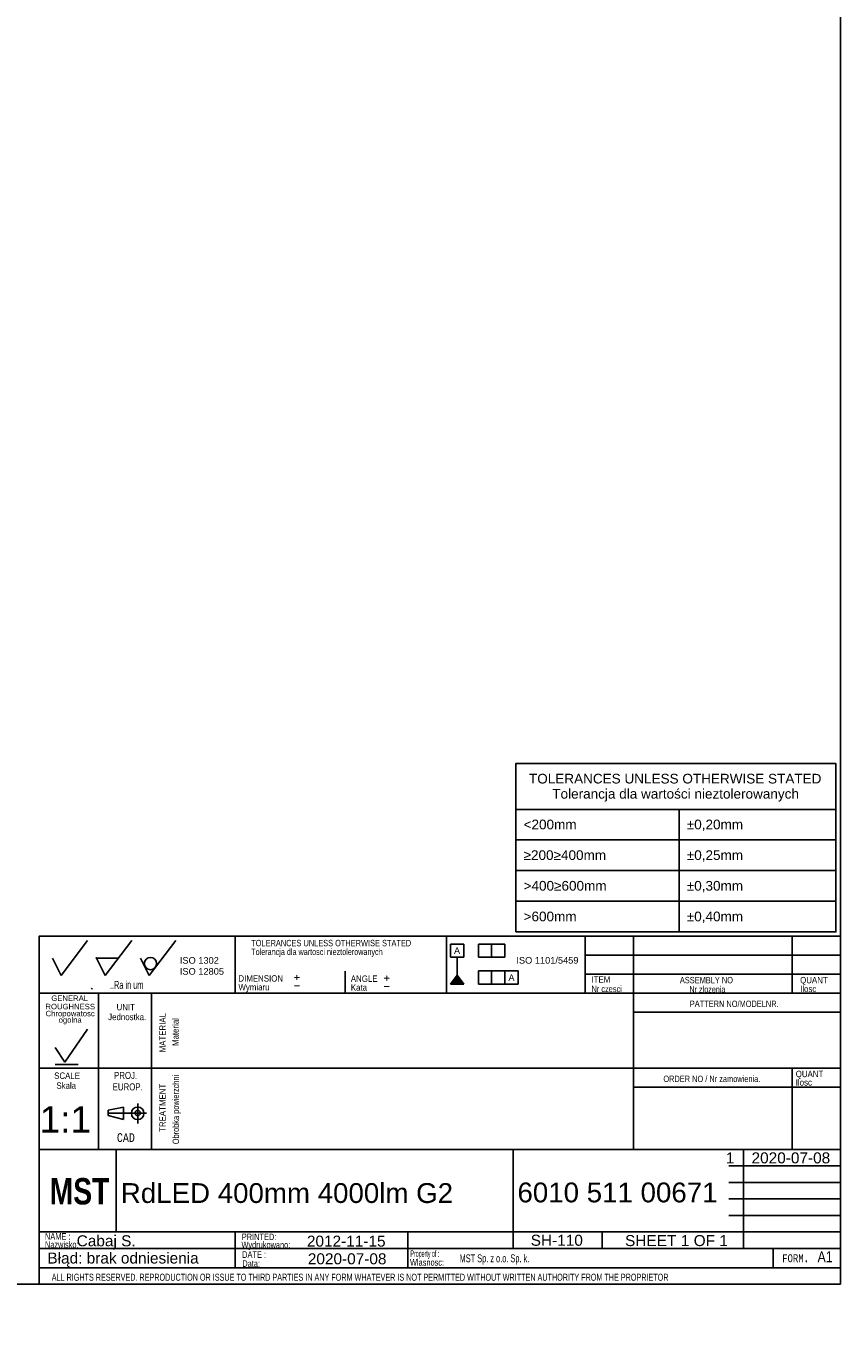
# Model space of a CAD drawing. Header units: millimetres. Extents: x 7 to 819, y 6 to 587.
# Tile 9 of 14: x 634 to 819, y 6 to 301. Entities that reach past the tile are written whole.
import ezdxf
from ezdxf.entities.mleader import LeaderData, LeaderLine
from ezdxf.enums import TextEntityAlignment as Align
from ezdxf.lldxf.tags import DXFTag
from ezdxf.math import Vec2, Vec3

# ---------------------------------------------------------------- set-up
doc = ezdxf.new("R2010")
doc.units = ezdxf.units.MM
doc.layers.add('10', color=7, linetype='Continuous')
doc.layers.add('Default', color=7, linetype='Continuous')
doc.styles.add('SEACAD_Arial', font='arial.ttf')
doc.styles.add('SEACAD_Lucida_Console', font='lucon.TTF', dxfattribs={"width": 0.8})
tags = doc.linetypes.add('CENTER2', pattern=[28.575, 19.05, -3.175, 3.175, -3.175]).pattern_tags.tags
tags[10:11] = [DXFTag(74, 4), DXFTag(75, 0), DXFTag(340, '0'), DXFTag(46, 0.0), DXFTag(50, 0.0), DXFTag(44, 0.0), DXFTag(45, 0.0)]
tags[8:9] = [DXFTag(74, 4), DXFTag(75, 0), DXFTag(340, '0'), DXFTag(46, 0.0), DXFTag(50, 0.0), DXFTag(44, 0.0), DXFTag(45, 0.0)]
tags[6:7] = [DXFTag(74, 4), DXFTag(75, 0), DXFTag(340, '0'), DXFTag(46, 0.0), DXFTag(50, 0.0), DXFTag(44, 0.0), DXFTag(45, 0.0)]
tags[4:5] = [DXFTag(74, 4), DXFTag(75, 0), DXFTag(340, '0'), DXFTag(46, 0.0), DXFTag(50, 0.0), DXFTag(44, 0.0), DXFTag(45, 0.0)]

# ---------------------------------------------------------------- blocks, each defined once
blk = doc.blocks.new('SE')
at = {"color": 7, "linetype": 'Continuous'}
for p, q in [((745.33, 122.59), (818.03, 122.59)), ((782.4, 122.59), (782.4, 115.63)), ((745.33, 115.63), (818.03, 115.63)), ((782.4, 115.63), (782.4, 108.66)), ((745.33, 108.66), (818.03, 108.66)), ((782.4, 108.66), (782.4, 101.69)), ((745.33, 101.69), (818.03, 101.69)), ((782.4, 101.69), (782.4, 94.72))]:
    blk.add_line(p, q, dxfattribs=at)
blk.add_lwpolyline([(745.33, 94.72), (745.33, 133.01), (818.03, 133.01), (818.03, 94.72), (745.33, 94.72)], dxfattribs=at)
at = {"color": 7, "linetype": 'Continuous', "style": 'SEACAD_Arial'}
for s, p in [('TOLERANCES UNLESS OTHERWISE STATED', (748.32, 130.67)), ('Tolerancja dla wartości nieztolerowanych', (753.61, 127.23)), ('<200mm', (747.09, 120.26)), ('±0,20mm', (784.16, 120.26)), ('≥200≥400mm', (747.09, 113.29)), ('±0,25mm', (784.16, 113.29)), ('>400≥600mm', (747.09, 106.32)), ('±0,30mm', (784.16, 106.32)), ('>600mm', (747.09, 99.35)), ('±0,40mm', (784.16, 99.35))]:
    blk.add_text(s, height=2.2, dxfattribs=at).set_placement(p, align=Align.TOP_LEFT)
blk = doc.blocks.new('SEANNOT_GROUP16')
at = {"layer": 'Default', "color": 7, "linetype": 'Continuous', "style": 'SEACAD_Arial'}
blk.add_text('RdLED 400mm 4000lm G2', height=4.5, dxfattribs=at).set_placement((655.61, 37.63), align=Align.TOP_LEFT)
blk = doc.blocks.new('SEANNOT_GROUP17')
at = {"layer": 'Default', "color": 7, "linetype": 'Continuous', "style": 'SEACAD_Arial'}
blk.add_text('6010 511 00671', height=4.5, dxfattribs=at).set_placement((745.7, 37.77), align=Align.TOP_LEFT)
blk = doc.blocks.new('SEANNOT_GROUP18')
at = {"layer": 'Default', "color": 7, "linetype": 'Continuous', "style": 'SEACAD_Arial'}
blk.add_text('Cabaj S.', height=2.5, dxfattribs=at).set_placement((645.59, 25.78), align=Align.TOP_LEFT)
blk = doc.blocks.new('SEANNOT_GROUP19')
at = {"layer": 'Default', "color": 7, "linetype": 'Continuous', "style": 'SEACAD_Arial'}
blk.add_text('SH-110', height=2.5, dxfattribs=at).set_placement((748.71, 25.9), align=Align.TOP_LEFT)
blk = doc.blocks.new('SEANNOT_GROUP20')
at = {"layer": 'Default', "color": 7, "linetype": 'Continuous', "style": 'SEACAD_Arial'}
blk.add_text('1:1', height=6, dxfattribs=at).set_placement((637.18, 55.12), align=Align.TOP_LEFT)
blk = doc.blocks.new('_Dot')
at = {"color": 0, "linetype": 'ByBlock', "lineweight": -2}
blk.add_line((-0.5, 0), (-1, 0), dxfattribs=at)
at = {"color": 0, "linetype": 'ByBlock', "const_width": 0.5}
blk.add_lwpolyline([(-0.25, 0, 1), (0.25, 0, 1)], format="xyb", close=True, dxfattribs=at)
blk = doc.blocks.new('SEANNOT_GROUP22')
at = {"layer": 'Default', "color": 7, "linetype": 'Continuous', "style": 'SEACAD_Arial'}
blk.add_text('2012-11-15', height=2.5, dxfattribs=at).set_placement((697.88, 25.7), align=Align.TOP_LEFT)
blk = doc.blocks.new('SEANNOT_GROUP23')
at = {"layer": 'Default', "color": 7, "linetype": 'Continuous', "style": 'SEACAD_Arial'}
blk.add_text('2020-07-08', height=2.5, dxfattribs=at).set_placement((698.09, 21.69), align=Align.TOP_LEFT)
blk = doc.blocks.new('SEANNOT_GROUP24')
at = {"layer": 'Default', "color": 7, "linetype": 'Continuous', "style": 'SEACAD_Arial'}
blk.add_text('1    2020-07-08', height=2.5, dxfattribs=at).set_placement((793.05, 44.63), align=Align.TOP_LEFT)
blk = doc.blocks.new('SEANNOT_GROUP25')
at = {"layer": 'Default', "color": 7, "linetype": 'Continuous', "style": 'SEACAD_Arial'}
for s, p in [('SHEET ', (770.14, 25.83)), ('1', (782.8, 25.83)), (' OF ', (784.76, 25.83)), ('1', (791.55, 25.83))]:
    blk.add_text(s, height=2.5, dxfattribs=at).set_placement(p, align=Align.TOP_LEFT)

msp = doc.modelspace()

# ---------------------------------------------------------------- hatches: boundary and pattern name
at = {"layer": 'Default', "linetype": 'Continuous'}
msp.add_hatch(color=7, dxfattribs=at).paths.add_polyline_path([(731.992, 84.877), (730.492, 82.892), (733.492, 82.892)])

# ---------------------------------------------------------------- linework, layer by layer
at = {"layer": '10', "color": 7, "linetype": 'Continuous'}
for p, q in [((642.075, 84.794), (648.075, 92.794)), ((652.075, 84.794), (658.075, 92.794)), ((662.075, 84.794), (668.075, 92.794)), ((681.575, 93.794), (681.575, 80.794)), ((729.575, 93.794), (729.575, 80.794)), ((761.075, 93.794), (761.075, 80.794)), ((772.075, 93.794), (772.075, 45.294)), ((808.075, 93.794), (808.075, 80.794)), ((640.075, 88.794), (642.075, 84.794)), ((650.075, 88.794), (655.075, 88.794)), ((650.075, 88.794), (652.075, 84.794)), ((660.075, 88.794), (662.075, 84.794)), ((819.075, 89.461), (761.075, 89.461)), ((706.575, 85.794), (706.575, 80.794)), ((819.075, 85.127), (761.075, 85.127)), ((819.075, 80.794), (637.075, 80.794)), ((648.949, 81.721), (649.125, 81.927)), ((650.575, 80.794), (650.575, 45.294)), ((650.575, 80.794), (650.575, 46.794)), ((662.575, 80.794), (662.575, 45.294)), ((819.075, 76.461), (772.075, 76.461)), ((642.877, 65.159), (648.076, 72.664)), ((640.735, 68.441), (642.877, 65.159)), ((819.075, 63.794), (637.075, 63.794)), ((640.735, 64.619), (645.934, 64.619)), ((808.075, 63.794), (808.075, 45.294)), ((819.075, 59.461), (772.075, 59.461)), ((652.721, 54.209), (656.206, 54.901)), ((652.721, 53.016), (652.721, 54.209)), ((656.206, 54.901), (656.206, 52.133)), ((659.45, 55.77), (659.45, 51.161)), ((659.45, 55.77), (659.45, 51.161)), ((656.206, 52.133), (652.721, 53.016)), ((744.7, 45.294), (637.075, 45.294)), ((744.575, 45.294), (637.075, 45.294)), ((654.527, 26.544), (654.527, 45.294)), ((793.7, 45.294), (819.2, 45.294)), ((797.075, 22.794), (797.075, 45.294)), ((793.7, 41.544), (819.2, 41.544)), ((793.7, 37.794), (819.2, 37.794)), ((793.7, 34.044), (819.2, 34.044)), ((793.7, 30.294), (819.2, 30.294)), ((637.075, 26.544), (819.2, 26.544)), ((681.603, 26.521), (681.603, 18.396)), ((764.95, 26.544), (764.95, 22.794)), ((720.78, 26.456), (720.78, 18.331)), ((637.075, 22.794), (793.7, 22.794)), ((803.762, 22.794), (803.762, 18.419)), ((637.075, 18.419), (819.075, 18.419))]:
    msp.add_line(p, q, dxfattribs=at)
at = {"layer": '10', "color": 7, "linetype": 'CENTER2'}
msp.add_line((652.721, 53.517), (661.436, 53.517), dxfattribs=at)
at = {"layer": '10', "color": 7, "linetype": 'Continuous'}
for points in [[(819.075, 14.669), (819.075, 93.794), (637.075, 93.794), (637.075, 14.669), (819.075, 14.669)], [(744.7, 45.294), (744.7, 22.794), (819.075, 22.794), (819.075, 45.294), (744.7, 45.294)]]:
    msp.add_lwpolyline(points, dxfattribs=at)
for centre, radius in [((662.347, 87.549), 1.402), ((659.45, 53.517), 1.415), ((659.45, 53.576), 0.607)]:
    msp.add_circle(centre, radius, dxfattribs=at)
msp.add_point((650.075, 88.794), dxfattribs=at)
at = {"layer": 'Default', "color": 7, "linetype": 'Continuous'}
for p, q in [((819.1, 14.67), (819.1, 586.67)), ((730.492, 88.983), (730.492, 91.983)), ((730.492, 91.983), (733.492, 91.983)), ((733.492, 91.983), (733.492, 88.983)), ((736.828, 88.983), (736.828, 91.983)), ((736.828, 91.983), (742.828, 91.983)), ((739.828, 91.983), (739.828, 88.983)), ((742.828, 91.983), (742.828, 88.983)), ((733.492, 88.983), (730.492, 88.983)), ((731.992, 84.877), (731.992, 88.983)), ((742.828, 88.983), (736.828, 88.983)), ((736.828, 82.892), (736.828, 85.892)), ((736.828, 85.892), (745.828, 85.892)), ((739.828, 85.892), (739.828, 82.892)), ((742.828, 82.892), (742.828, 85.892)), ((745.828, 85.892), (745.828, 82.892)), ((730.492, 82.892), (731.992, 84.877)), ((733.492, 82.892), (730.492, 82.892)), ((731.992, 84.877), (733.492, 82.892)), ((745.828, 82.892), (736.828, 82.892)), ((6.708, 14.67), (819.1, 14.67))]:
    msp.add_line(p, q, dxfattribs=at)

# ---------------------------------------------------------------- block references
msp.add_blockref('SE', (0, 0))
at = {"layer": 'Default'}
for name in ['SEANNOT_GROUP20', 'SEANNOT_GROUP24', 'SEANNOT_GROUP16', 'SEANNOT_GROUP17', 'SEANNOT_GROUP18', 'SEANNOT_GROUP22', 'SEANNOT_GROUP19', 'SEANNOT_GROUP25', 'SEANNOT_GROUP23']:
    msp.add_blockref(name, (0, 0), dxfattribs=at)

# ---------------------------------------------------------------- texts
at = {"layer": '10', "attachment_point": 1}
for s, insert, char_height, width, style in [('{\\farial rounded mt|b0||i0||c0|p34;\\C7;\\H1.45000002;\\W0.83002;TOLERANCES UNLESS OTHERWISE STATED}', (685.231, 92.931), 1.45, 38.61414, 'SEACAD_Arial'), ('{\\farial rounded mt|b0||i0||c0|p34;\\C7;\\H1.45000002;\\W0.77704;Tolerancja dla wartosci nieztolerowanych}', (685.231, 90.931), 1.45, 36.02936, 'SEACAD_Arial'), ('{\\farial rounded mt|b0||i0||c0|p34;\\C7;\\H1.8;\\W0.608;..Ra in um}', (653.139, 83.594), 1.8, 8.92175, 'SEACAD_Arial'), ('{\\farial rounded mt|b0||i0||c0|p34;\\C7;\\H1.45000002;\\W0.883;Wymiaru}', (682.324, 82.896), 1.45, 8.67569, 'SEACAD_Arial'), ('{\\farial rounded mt|b0||i0||c0|p34;\\C7;\\H1.45000002;\\W0.883;DIMENSION}', (682.324, 84.896), 1.45, 10.15001, 'SEACAD_Arial'), ('{\\farial rounded mt|b0||i0||c0|p34;\\C7;\\H1.45000002;\\W0.883;ANGLE}', (707.852, 84.832), 1.45, 6.05218, 'SEACAD_Arial'), ('{\\farial rounded mt|b0||i0||c0|p34;\\C7;\\H1.45000002;\\W0.883;Kata}', (707.852, 82.832), 1.45, 5.07501, 'SEACAD_Arial'), ('{\\farial rounded mt|b0||i0||c0|p34;\\C7;\\H1.45000002;\\W0.72406;Nr czesci }', (762.514, 82.51), 1.45, 7.78588, 'SEACAD_Arial'), ('{\\farial rounded mt|b0||i0||c0|p34;\\C7;\\H1.45000002;\\W0.883;ITEM}', (762.514, 84.637), 1.45, 4.25544, 'SEACAD_Arial'), ('{\\farial rounded mt|b0||i0||c0|p34;\\C7;\\H1.45000002;\\W0.83002;ASSEMBLY NO}', (782.593, 84.51), 1.45, 12.82936, 'SEACAD_Arial'), ('{\\farial rounded mt|b0||i0||c0|p34;\\C7;\\H1.45000002;\\W0.77704;Nr zlozenia}', (784.757, 82.411), 1.45, 9.50428, 'SEACAD_Arial'), ('{\\farial rounded mt|b0||i0||c0|p34;\\C7;\\H1.45000002;\\W0.883;QUANT}', (809.905, 84.51), 1.45, 6.24131, 'SEACAD_Arial'), ('{\\farial rounded mt|b0||i0||c0|p34;\\C7;\\H1.45000002;\\W0.883;Ilosc}', (809.905, 82.51), 1.45, 6.93479, 'SEACAD_Arial'), ('{\\farial rounded mt|b0||i0||c0|p34;\\C7;\\H1.45000002;\\W0.883;UNIT}', (654.641, 78.367), 1.45, 4.16088, 'SEACAD_Arial'), ('{\\farial rounded mt|b0||i0||c0|p34;\\C7;\\H1.45000002;\\W0.83002;PATTERN NO/MODELNR.}', (784.847, 79.116), 1.45, 21.43479, 'SEACAD_Arial'), ('{\\farial rounded mt|b0||i0||c0|p34;\\C7;\\H1.45000002;\\W0.883;Jednostka.}', (652.738, 76.128), 1.45, 8.72628, 'SEACAD_Arial'), ('{\\farial rounded mt|b0||i0||c0|p34;\\C7;\\H1.45000002;\\W0.883;SCALE}', (640.475, 62.782), 1.45, 5.86305, 'SEACAD_Arial'), ('{\\farial rounded mt|b0||i0||c0|p34;\\C7;\\H1.60000002;\\W0.8;PROJ.}', (654.062, 62.918), 1.6, 5.11305, 'SEACAD_Arial'), ('{\\farial rounded mt|b0||i0||c0|p34;\\C7;\\H1.45000002;\\W0.72406;ORDER NO / Nr zamowienia.}', (778.847, 62.061), 1.45, 25.03089, 'SEACAD_Arial'), ('{\\farial rounded mt|b0||i0||c0|p34;\\C7;\\H1.45000002;\\W0.883;QUANT}', (808.905, 63.177), 1.45, 6.24131, 'SEACAD_Arial'), ('{\\farial rounded mt|b0||i0||c0|p34;\\C7;\\H1.45000002;\\W0.883;Skala}', (640.976, 60.528), 1.45, 5.77723, 'SEACAD_Arial'), ('{\\farial rounded mt|b0||i0||c0|p34;\\C7;\\H1.60000002;\\W0.8;EUROP.}', (653.745, 60.311), 1.6, 6.64349, 'SEACAD_Arial'), ('{\\farial rounded mt|b0||i0||c0|p34;\\C7;\\H1.45000002;\\W0.883;Ilosc}', (808.905, 61.256), 1.45, 6.93479, 'SEACAD_Arial'), ('{\\fLucida Console|b0||i0||c0|p34;\\C7;\\H1.99999998;\\W0.8;CAD}', (654.724, 48.987), 2, 4.53334, 'SEACAD_Lucida_Console'), ('{\\farial rounded mt|b0||i0||c0|p34;\\C7;\\H1.5;\\W0.704;NAME :}', (638.376, 26.268), 1.5, 5.5761, 'SEACAD_Arial'), ('{\\farial rounded mt|b0||i0||c0|p34;\\C7;\\H1.5;\\W0.8;Nazwisko:}', (638.376, 24.421), 1.5, 7.67838, 'SEACAD_Arial'), ('{\\farial rounded mt|b0||i0||c0|p34;\\C7;\\H1.5;\\W0.8;Wydrukowano:}', (683.011, 24.37), 1.5, 11.43865, 'SEACAD_Arial'), ('{\\farial rounded mt|b0||i0||c0|p34;\\C7;\\H1.5;\\W0.8;PRINTED:}', (683.099, 26.18), 1.5, 8.9879, 'SEACAD_Arial'), ('{\\farial rounded mt|b0||i0||c0|p34;\\C7;\\H1.5;\\W0.704;DATE :}', (683.165, 22.152), 1.5, 5.2174, 'SEACAD_Arial'), ('{\\farial rounded mt|b0||i0||c0|p34;\\C7;\\H1.5;\\W0.46208;Property of :}', (721.38, 22.362), 1.5, 8.86958, 'SEACAD_Arial'), ('{\\farial rounded mt|b0||i0||c0|p34;\\C7;\\H1.8;\\W0.667;MST Sp. z o.o. Sp. k.}', (732.551, 21.452), 1.8, 58.30436, 'SEACAD_Arial'), ('{\\fLucida Console|b0||i0||c0|p34;\\C7;\\H1.8;\\W0.8;FORM.}', (805.825, 21.469), 1.8, 6.80001, 'SEACAD_Lucida_Console'), ('{\\farial rounded mt|b0||i0||c0|p34;\\C7;\\H2.50000002;\\W0.8;A1}', (813.862, 22.139), 2.5, 4.9829, 'SEACAD_Arial'), ('{\\farial rounded mt|b0||i0||c0|p34;\\C7;\\H1.5;\\W0.8;Data:}', (683.208, 20.102), 1.5, 6.19566, 'SEACAD_Arial'), ('{\\farial rounded mt|b0||i0||c0|p34;\\C7;\\H1.5;\\W0.8;Wlasnosc:}', (721.296, 20.377), 1.5, 10.89131, 'SEACAD_Arial'), ('{\\farial rounded mt|b0||i0||c0|p34;\\C7;\\H1.60000002;\\W0.704;ALL RIGHTS RESERVED. REPRODUCTION OR ISSUE TO THIRD PARTIES IN ANY FORM WHATEVER IS NOT PERMITTED WITHOUT WRITTEN AUTHORITY FROM THE PROPRIETOR}', (639.922, 17.047), 1.6, 148.00001, 'SEACAD_Arial')]:
    msp.add_mtext(s, dxfattribs=dict(at, insert=insert, char_height=char_height, width=width, style=style))
at = {"layer": '10', "char_height": 1.25, "attachment_point": 1}
for s, insert, width in [('{\\fArial|b0||i0||c0|p34;\\C7;\\H1.2499998;\\W1.;GENERAL}', (639.827, 80.287), 8.3424), ('{\\fArial|b0||i0||c0|p34;\\C7;\\H1.2499998;\\W1.;ROUGHNESS}', (638.492, 78.393), 11.22283)]:
    msp.add_mtext(s, dxfattribs=dict(at, insert=insert, width=width))
at = {"layer": '10', "insert": (644.111, 75.265), "char_height": 1.25, "width": 11.65265, "attachment_point": 5, "line_spacing_factor": 0.7}
msp.add_mtext('{\\fArial|b0||i0||c0|p34;\\C7;\\H1.24999998;\\W1.;Chropowatosc\\P}{\\fArial|b0||i0||c0|p34;\\C7;\\H1.24999998;\\W1.;ogolna}', dxfattribs=at)
at = {"layer": '10', "char_height": 1.45, "attachment_point": 1, "rotation": 89.99999, "style": 'SEACAD_Arial'}
for s, insert, width in [('{\\farial rounded mt|b0||i0||c0|p34;\\C7;\\H1.45000002;\\W0.883;MATERIAL}', (664.376, 67.352), 8.92066), ('{\\farial rounded mt|b0||i0||c0|p34;\\C7;\\H1.45000002;\\W0.883;Material}', (667.296, 68.795), 7.15315), ('{\\farial rounded mt|b0||i0||c0|p34;\\C7;\\H1.45000002;\\W0.883;TREATMENT}', (664.376, 49.29), 10.87501), ('{\\farial rounded mt|b0||i0||c0|p34;\\C7;\\H1.45000002;\\W0.72406;Obrobka powierzchni}', (667.376, 46.486), 17.04755)]:
    msp.add_mtext(s, dxfattribs=dict(at, insert=insert, width=width))
at = {"layer": 'Default'}
for s, insert, char_height, width, attachment_point in [('{\\fArial|b0||i0||c0|p34;\\C7;\\H1.5;\\W1.;ISO 1302 \\P}{\\fArial|b0||i0||c0|p34;\\C7;\\H1.5;\\W1.;ISO 12805}', (669.021, 89.009), 1.5, 10.48633, 1), ('{\\fArial CE|b0||i0||c0|p34;\\C7;\\H1.5;\\W1.;A}', (731.986, 91.206), 1.5, 1.40218, 2), ('{\\fArial|b0||i0||c0|p34;\\C7;\\H1.5;\\W1.;ISO 1101/5459}', (752.506, 89.025), 1.5, 15.28486, 2), ('{\\fSolid Edge ISO|b0||i0||c0|p34;\\C7;\\H2.5;\\W1.;+\\P}', (694.794, 85.892), 2.5, 1.88245, 1), ('{\\fSolid Edge ISO|b0||i0||c0|p34;\\C7;\\H2.5;\\W1.;-\\P}', (694.794, 84.009), 2.5, 1.88245, 1), ('{\\fSolid Edge ISO|b0||i0||c0|p34;\\C7;\\H2.5;\\W1.;+\\P}', (715.187, 85.735), 2.5, 1.88245, 1), ('{\\fArial CE|b0||i0||c0|p34;\\C7;\\H1.5;\\W1.;A}', (744.342, 85.081), 1.5, 1.40218, 2), ('{\\fSolid Edge ISO|b0||i0||c0|p34;\\C7;\\H2.5;\\W1.;-\\P}', (715.187, 83.852), 2.5, 1.88245, 1), ('{\\fImpact|b0||i0||c0|p34;\\C7;\\H6.;\\W1.;MST}', (639.445, 38.789), 6, 14.45318, 1)]:
    msp.add_mtext(s, dxfattribs=dict(at, insert=insert, char_height=char_height, width=width, attachment_point=attachment_point))

# ---------------------------------------------------------------- leaders
at = {"layer": 'Default', "color": 7, "linetype": 'Continuous'}
ml = msp.add_multileader_mtext('Standard', dxfattribs=at)
ml.set_content('{\\pxsm0.9;\\fArial|b0||i0||c0|p34;\\W1.; Błąd: brak odniesienia\\P}', color=256)
ml.set_leader_properties()
ml.set_arrow_properties(name='DOT')
ml.build(insert=Vec2(0, 0))
ml.multileader.update_dxf_attribs({"leader_type": 0, "dogleg_length": 0, "arrow_head_size": 2.5})
ctx = ml.context
ctx.base_point, ctx.char_height, ctx.arrow_head_size, ctx.landing_gap_size = Vec3(635.962, 20.247), 2.5, 2.5, 0.875
ctx.mtext.insert = Vec3(637.962, 21.863)

doc.saveas('drawing.dxf')
